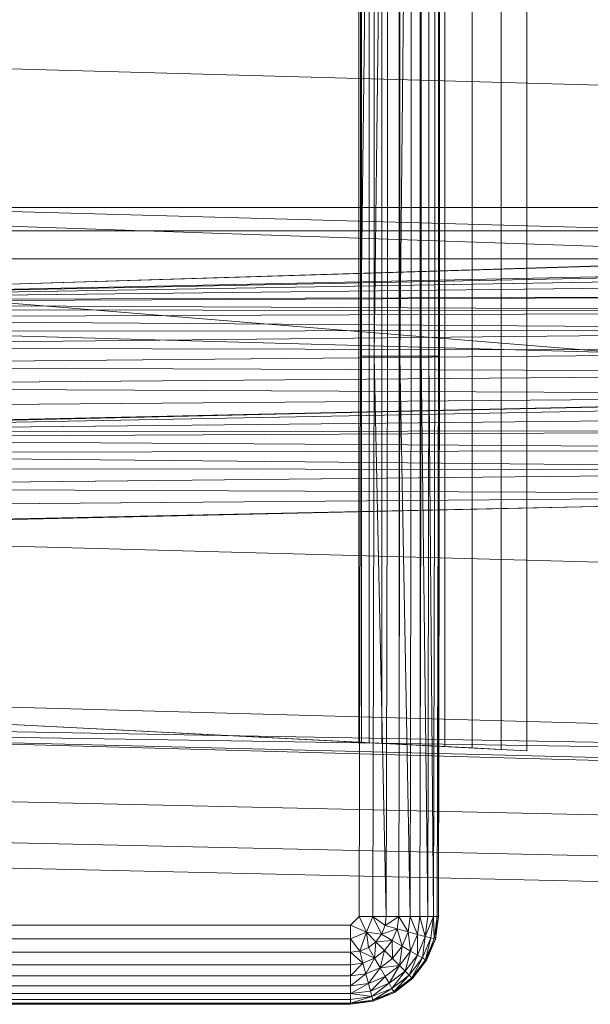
# Model space of a CAD drawing. Header units: metres. Extents: x 391.1 to 430.4, y 12.7 to 28.9.
# Tile 106 of 153: x 407.472 to 407.5671, y 26.2527 to 26.4169. Entities that reach past the tile are written whole.
import ezdxf

# ---------------------------------------------------------------- set-up
doc = ezdxf.new("R2010")
doc.units = ezdxf.units.M
doc.layers.add('A-DETL-____-MBND', color=7, linetype='Continuous', lineweight=18)

# ---------------------------------------------------------------- blocks, each defined once
blk = doc.blocks.new('Family - Inodor PB-155487-01_FON_P0')
at = {"layer": 'A-DETL-____-MBND', "color": 253, "true_color": 0xaaaaaa}
for p, q in [((0.16489, 0.38826), (0.16489, 0.01465)), ((0.16489, 0.38826), (0.16489, 0.01465)), ((0.15833, 0.36132), (0.15833, 0.04336)), ((0.16188, 0.3615), (0.16187, 0.04318)), ((0.16598, 0.36171), (0.16598, 0.04297)), ((0.17052, 0.36194), (0.17052, 0.04274)), ((0.17536, 0.36218), (0.17536, 0.04249)), ((0.17966, 0.04228), (0.17966, 0.3624)), ((0.15161, 0.36098), (0.15161, 0.0437)), ((0.15205, 0.361), (0.15205, 0.04368)), ((0.15334, 0.36106), (0.15334, 0.04361)), ((0.15546, 0.36117), (0.15546, 0.04351)), ((0.15191, 0.10805), (0.15191, 0.29485)), ((0.15191, 0.29485), (0.15191, 0.10805)), ((0.15419, 0.29485), (0.15191, 0.10805)), ((0.15191, 0.10805), (0.15191, 0.29485)), ((0.15191, 0.10805), (0.15419, 0.29485)), ((0.15419, 0.10805), (0.15419, 0.29485)), ((0.15641, 0.29485), (0.15419, 0.10805)), ((0.15419, 0.10805), (0.15419, 0.29485)), ((0.15419, 0.10805), (0.15419, 0.29485)), ((0.15419, 0.10805), (0.15641, 0.29485)), ((0.15641, 0.10805), (0.15641, 0.29485)), ((0.15641, 0.10805), (0.15641, 0.29485)), ((0.15641, 0.10805), (0.15641, 0.29485)), ((0.15849, 0.10805), (0.15849, 0.29485)), ((0.15849, 0.29485), (0.15849, 0.10805)), ((0.16037, 0.29485), (0.15849, 0.10805)), ((0.15849, 0.10805), (0.15849, 0.29485)), ((0.15849, 0.10805), (0.16037, 0.29485)), ((0.16037, 0.10805), (0.16037, 0.29485)), ((0.16037, 0.10805), (0.16037, 0.29485)), ((0.16037, 0.10805), (0.16037, 0.29485)), ((0.162, 0.10805), (0.162, 0.29485)), ((0.162, 0.29485), (0.162, 0.10805)), ((0.162, 0.10805), (0.162, 0.29485)), ((0.16332, 0.10805), (0.16332, 0.29485)), ((0.16332, 0.29485), (0.16332, 0.10805)), ((0.16332, 0.10805), (0.16332, 0.29485)), ((0.16429, 0.10805), (0.16429, 0.29485)), ((0.16429, 0.29485), (0.16429, 0.10805)), ((0.16429, 0.10805), (0.16429, 0.29485)), ((0.16489, 0.10805), (0.16489, 0.29485)), ((0.16489, 0.29485), (0.16489, 0.10805)), ((0.16489, 0.10805), (0.16489, 0.29485)), ((0.16509, 0.29485), (0.16509, 0.10805)), ((0.16509, 0.29485), (0.16509, 0.10805)), ((0.51095, 0.14444), (0.00127, 0.15852)), ((0.51095, 0.12067), (0.00127, 0.13475)), ((0.52327, 0.1334), (0.00127, 0.11723)), ((0.00187, 0.11726), (0.52327, 0.1334)), ((0.00187, 0.11726), (0.52327, 0.1334)), ((0.00186, 0.13288), (0.28176, 0.13288)), ((0.28176, 0.13288), (0.00186, 0.13288)), ((0.28176, 0.13288), (0.00186, 0.13288)), ((0.28176, 0.13288), (0.00186, 0.13288)), ((0.28176, 0.12326), (0.00186, 0.13288)), ((0.28176, 0.12326), (0.00186, 0.13288)), ((0.00187, 0.11726), (0.51154, 0.13288)), ((0.00187, 0.11726), (0.51154, 0.13288)), ((0.00186, 0.12899), (0.28176, 0.12899)), ((0.28176, 0.12899), (0.00186, 0.12899)), ((0.00186, 0.12431), (0.28176, 0.12431)), ((0.28176, 0.12431), (0.00186, 0.12431)), ((0.28175, 0.10165), (0.00186, 0.12431)), ((0.28175, 0.10165), (0.00186, 0.12431)), ((0.00187, 0.11726), (0.28176, 0.12326)), ((0.00187, 0.11726), (0.28176, 0.12326)), ((0.28176, 0.12326), (0.00187, 0.11726)), ((0.00187, 0.11726), (0.28176, 0.12326)), ((0.28176, 0.12295), (0.00187, 0.11726)), ((0.00187, 0.11726), (0.28176, 0.12295)), ((0.28176, 0.12197), (0.00187, 0.11726)), ((0.00187, 0.11726), (0.28176, 0.12197)), ((0.28176, 0.12037), (0.00187, 0.11726)), ((0.00187, 0.11726), (0.28176, 0.12037)), ((0.28176, 0.11819), (0.00187, 0.11726)), ((0.00187, 0.11694), (0.28176, 0.11819)), ((0.00187, 0.11726), (0.28176, 0.11819)), ((0.00187, 0.11694), (0.28176, 0.11819)), ((0.28176, 0.11552), (0.00187, 0.11694)), ((0.28176, 0.11552), (0.00187, 0.11694)), ((0.28176, 0.11552), (0.00187, 0.11596)), ((0.28176, 0.11552), (0.00187, 0.11596)), ((0.28176, 0.11552), (0.00187, 0.11436)), ((0.00187, 0.11436), (0.28176, 0.11552)), ((0.51095, 0.09991), (0.00127, 0.11399)), ((0.28176, 0.11242), (0.00187, 0.11436)), ((0.28176, 0.11242), (0.00187, 0.11436)), ((0.28176, 0.11242), (0.00187, 0.11219)), ((0.00187, 0.10951), (0.28176, 0.11242)), ((0.00187, 0.11219), (0.28176, 0.11242)), ((0.00187, 0.10951), (0.28176, 0.11242)), ((0.28176, 0.10898), (0.00187, 0.10951)), ((0.28176, 0.10898), (0.00187, 0.10951)), ((0.28176, 0.10898), (0.00187, 0.10641)), ((0.00187, 0.10641), (0.28176, 0.10898)), ((0.15171, 0.01465), (0.15191, 0.10805)), ((0.15191, 0.10805), (0.15171, 0.01465)), ((0.15191, 0.10805), (0.15171, 0.01465)), ((0.15419, 0.10805), (0.15191, 0.10805)), ((0.15419, 0.10805), (0.15191, 0.10805)), ((0.15419, 0.10805), (0.15399, 0.01465)), ((0.15419, 0.10805), (0.15399, 0.01465)), ((0.15399, 0.01465), (0.15419, 0.10805)), ((0.15641, 0.10805), (0.15419, 0.10805)), ((0.15641, 0.10805), (0.15419, 0.10805)), ((0.15621, 0.01465), (0.15419, 0.10805)), ((0.15621, 0.01465), (0.15419, 0.10805)), ((0.15641, 0.10805), (0.15621, 0.01465)), ((0.15641, 0.10805), (0.15621, 0.01465)), ((0.15641, 0.10805), (0.15621, 0.01465)), ((0.15641, 0.10805), (0.15849, 0.10805)), ((0.15849, 0.10805), (0.15641, 0.10805)), ((0.15849, 0.10805), (0.15829, 0.01465)), ((0.15849, 0.10805), (0.15829, 0.01465)), ((0.15829, 0.01465), (0.15849, 0.10805)), ((0.16037, 0.10805), (0.15849, 0.10805)), ((0.16037, 0.10805), (0.15849, 0.10805)), ((0.16017, 0.01465), (0.15849, 0.10805)), ((0.16017, 0.01465), (0.15849, 0.10805)), ((0.16037, 0.10805), (0.16017, 0.01465)), ((0.16037, 0.10805), (0.16017, 0.01465)), ((0.16037, 0.10805), (0.16017, 0.01465)), ((0.16037, 0.10805), (0.162, 0.10805)), ((0.162, 0.10805), (0.16037, 0.10805)), ((0.162, 0.10805), (0.1618, 0.01465)), ((0.162, 0.10805), (0.1618, 0.01465)), ((0.1618, 0.01465), (0.162, 0.10805)), ((0.16332, 0.10805), (0.162, 0.10805)), ((0.162, 0.10805), (0.16332, 0.10805)), ((0.16332, 0.10805), (0.162, 0.10805)), ((0.16312, 0.01465), (0.162, 0.10805)), ((0.16312, 0.01465), (0.162, 0.10805)), ((0.16332, 0.10805), (0.16312, 0.01465)), ((0.16332, 0.10805), (0.16312, 0.01465)), ((0.16312, 0.01465), (0.16332, 0.10805)), ((0.16429, 0.10805), (0.16332, 0.10805)), ((0.16332, 0.10805), (0.16429, 0.10805)), ((0.16429, 0.10805), (0.16332, 0.10805)), ((0.16409, 0.01465), (0.16332, 0.10805)), ((0.16409, 0.01465), (0.16332, 0.10805)), ((0.16429, 0.10805), (0.16409, 0.01465)), ((0.16429, 0.10805), (0.16409, 0.01465)), ((0.16429, 0.10805), (0.16409, 0.01465)), ((0.16489, 0.10805), (0.16429, 0.10805)), ((0.16429, 0.10805), (0.16489, 0.10805)), ((0.16489, 0.10805), (0.16429, 0.10805)), ((0.16489, 0.10805), (0.16469, 0.01465)), ((0.16489, 0.10805), (0.16469, 0.01465)), ((0.16469, 0.01465), (0.16489, 0.10805)), ((0.16509, 0.10805), (0.16489, 0.10805)), ((0.16509, 0.10805), (0.16489, 0.01465)), ((0.16489, 0.10805), (0.16509, 0.10805)), ((0.16509, 0.10805), (0.16489, 0.01465)), ((0.16509, 0.10805), (0.16489, 0.10805)), ((0.16489, 0.01465), (0.16489, 0.10805)), ((0.16489, 0.01465), (0.16489, 0.10805)), ((0.28176, 0.10533), (0.00187, 0.10641)), ((0.28176, 0.10533), (0.00187, 0.10641)), ((0.28176, 0.10533), (0.00187, 0.10298)), ((0.00187, 0.10298), (0.28176, 0.10533)), ((0.28176, 0.10156), (0.00187, 0.10298)), ((0.28176, 0.10156), (0.00187, 0.10298)), ((0.28176, 0.10156), (0.00127, 0.09542)), ((0.28176, 0.10156), (0.00187, 0.09932)), ((0.00187, 0.09555), (0.28176, 0.10156)), ((0.00187, 0.09932), (0.28176, 0.10156)), ((0.00187, 0.09555), (0.28176, 0.10156)), ((0.28175, 0.10165), (0.00192, 0.09531)), ((0.00192, 0.09531), (0.28175, 0.10165)), ((0.28181, 0.10065), (0.00192, 0.09531)), ((0.00192, 0.09531), (0.28181, 0.10065)), ((0.28181, 0.0982), (0.00192, 0.09531)), ((0.00192, 0.09531), (0.28181, 0.0982)), ((0.28181, 0.09576), (0.00192, 0.09531)), ((0.00192, 0.09431), (0.28181, 0.09576)), ((0.00192, 0.09531), (0.28181, 0.09576)), ((0.00192, 0.09431), (0.28181, 0.09576)), ((0.28181, 0.09248), (0.00192, 0.09431)), ((0.28181, 0.09248), (0.00192, 0.09431)), ((0.28181, 0.09248), (0.00192, 0.09185)), ((0.00192, 0.09185), (0.28181, 0.09248)), ((0.28181, 0.08906), (0.00192, 0.09185)), ((0.28181, 0.08906), (0.00192, 0.09185)), ((0.28181, 0.08906), (0.00192, 0.08942)), ((0.28181, 0.08906), (0.00192, 0.08942)), ((0.28181, 0.08906), (0.00192, 0.08614)), ((0.00192, 0.08614), (0.28181, 0.08906)), ((0.28181, 0.08497), (0.00192, 0.08614)), ((0.28181, 0.08497), (0.00192, 0.08614)), ((0.28181, 0.08497), (0.00127, 0.07882)), ((0.28181, 0.08497), (0.00192, 0.08272)), ((0.00192, 0.07896), (0.28181, 0.08497)), ((0.00192, 0.08272), (0.28181, 0.08497)), ((0.00192, 0.07896), (0.28181, 0.08497)), ((0.51095, 0.06488), (0.00127, 0.07896)), ((0.51095, 0.03799), (0.00127, 0.05207)), ((0.01521, 0.05064), (0.15161, 0.0437)), ((0.17966, 0.04228), (0.01521, 0.05064)), ((0.51095, 0.03799), (0.00127, 0.04712)), ((0.51095, 0.03799), (0.00127, 0.04594)), ((0.51095, 0.03305), (0.00127, 0.04594)), ((0.51095, 0.03186), (0.00127, 0.04594)), ((0.15161, 0.0437), (0.15205, 0.04368)), ((0.15205, 0.04368), (0.15334, 0.04361)), ((0.15334, 0.04361), (0.15546, 0.04351)), ((0.15546, 0.04351), (0.15833, 0.04336)), ((0.15833, 0.04336), (0.16187, 0.04318)), ((0.16187, 0.04318), (0.16598, 0.04297)), ((0.16598, 0.04297), (0.17052, 0.04274)), ((0.17052, 0.04274), (0.17536, 0.04249)), ((0.17536, 0.04249), (0.17966, 0.04228)), ((0.00056, 0.03582), (0.31998, 0.0287)), ((0.00056, 0.03582), (0.31998, 0.0287)), ((0.00022, 0.02899), (0.31971, 0.02187)), ((0.00022, 0.02899), (0.31971, 0.02187)), ((0, 0.02477), (0.31954, 0.01764)), ((0, 0.02477), (0.31954, 0.01764)), ((0.15024, 0.01318), (0.01521, 0.01318)), ((0.01521, 0.01318), (0.15024, 0.01318)), ((0.15024, 0.01318), (0.01521, 0.01318)), ((0.15171, 0.01465), (0.15024, 0.01318)), ((0.15171, 0.01465), (0.15024, 0.01318)), ((0.15024, 0.01318), (0.15171, 0.01465)), ((0.15289, 0.012), (0.15024, 0.01318)), ((0.15024, 0.0109), (0.15024, 0.01318)), ((0.15289, 0.012), (0.15024, 0.01318)), ((0.15024, 0.01318), (0.15024, 0.0109)), ((0.15399, 0.01465), (0.15171, 0.01465)), ((0.15289, 0.012), (0.15171, 0.01465)), ((0.15399, 0.01465), (0.15171, 0.01465)), ((0.15289, 0.012), (0.15171, 0.01465)), ((0.15399, 0.01465), (0.15289, 0.012)), ((0.15289, 0.012), (0.15399, 0.01465)), ((0.15621, 0.01465), (0.15399, 0.01465)), ((0.156, 0.01311), (0.15399, 0.01465)), ((0.15621, 0.01465), (0.15399, 0.01465)), ((0.156, 0.01311), (0.15399, 0.01465)), ((0.15399, 0.01465), (0.15621, 0.01465)), ((0.156, 0.01311), (0.15399, 0.01465)), ((0.15541, 0.01167), (0.15399, 0.01465)), ((0.15541, 0.01167), (0.15399, 0.01465)), ((0.15621, 0.01465), (0.156, 0.01311)), ((0.15829, 0.01465), (0.156, 0.01311)), ((0.156, 0.01311), (0.15621, 0.01465)), ((0.156, 0.01311), (0.15621, 0.01465)), ((0.156, 0.01311), (0.15829, 0.01465)), ((0.15829, 0.01465), (0.15621, 0.01465)), ((0.15829, 0.01465), (0.15621, 0.01465)), ((0.15829, 0.01465), (0.15621, 0.01465)), ((0.15829, 0.01465), (0.15801, 0.01257)), ((0.15801, 0.01257), (0.15829, 0.01465)), ((0.15801, 0.01257), (0.15829, 0.01465)), ((0.16017, 0.01465), (0.15829, 0.01465)), ((0.16017, 0.01465), (0.15829, 0.01465)), ((0.16017, 0.01465), (0.15829, 0.01465)), ((0.15983, 0.01208), (0.15829, 0.01465)), ((0.15983, 0.01208), (0.15829, 0.01465)), ((0.16017, 0.01465), (0.15983, 0.01208)), ((0.16017, 0.01465), (0.15983, 0.01208)), ((0.15983, 0.01208), (0.16017, 0.01465)), ((0.1618, 0.01465), (0.16017, 0.01465)), ((0.1618, 0.01465), (0.16017, 0.01465)), ((0.1618, 0.01465), (0.16017, 0.01465)), ((0.1614, 0.01166), (0.16017, 0.01465)), ((0.1614, 0.01166), (0.16017, 0.01465)), ((0.1618, 0.01465), (0.1614, 0.01166)), ((0.1618, 0.01465), (0.1614, 0.01166)), ((0.1614, 0.01166), (0.1618, 0.01465)), ((0.16312, 0.01465), (0.1618, 0.01465)), ((0.16312, 0.01465), (0.1618, 0.01465)), ((0.16312, 0.01465), (0.1618, 0.01465)), ((0.16268, 0.01132), (0.1618, 0.01465)), ((0.16268, 0.01132), (0.1618, 0.01465)), ((0.16312, 0.01465), (0.16268, 0.01132)), ((0.16312, 0.01465), (0.16268, 0.01132)), ((0.16409, 0.01465), (0.16268, 0.01132)), ((0.16268, 0.01132), (0.16312, 0.01465)), ((0.16268, 0.01132), (0.16409, 0.01465)), ((0.16409, 0.01465), (0.16312, 0.01465)), ((0.16409, 0.01465), (0.16312, 0.01465)), ((0.16409, 0.01465), (0.16312, 0.01465)), ((0.16409, 0.01465), (0.16362, 0.01106)), ((0.16362, 0.01106), (0.16409, 0.01465)), ((0.16362, 0.01106), (0.16409, 0.01465)), ((0.16469, 0.01465), (0.16409, 0.01465)), ((0.16469, 0.01465), (0.16409, 0.01465)), ((0.16469, 0.01465), (0.16409, 0.01465)), ((0.16419, 0.01091), (0.16409, 0.01465)), ((0.16419, 0.01091), (0.16409, 0.01465)), ((0.16469, 0.01465), (0.16419, 0.01091)), ((0.16469, 0.01465), (0.16419, 0.01091)), ((0.16419, 0.01091), (0.16469, 0.01465)), ((0.16489, 0.01465), (0.16439, 0.01086)), ((0.16489, 0.01465), (0.16439, 0.01086)), ((0.16489, 0.01465), (0.16439, 0.01086)), ((0.16489, 0.01465), (0.16439, 0.01086)), ((0.16439, 0.01086), (0.16469, 0.01465)), ((0.16439, 0.01086), (0.16469, 0.01465)), ((0.16489, 0.01465), (0.16469, 0.01465)), ((0.16489, 0.01465), (0.16469, 0.01465)), ((0.16489, 0.01465), (0.16469, 0.01465)), ((0.15289, 0.012), (0.15024, 0.0109)), ((0.15024, 0.0109), (0.15289, 0.012)), ((0.15178, 0.00888), (0.15289, 0.012)), ((0.15178, 0.00888), (0.15289, 0.012)), ((0.15541, 0.01167), (0.15289, 0.012)), ((0.15446, 0.01043), (0.15289, 0.012)), ((0.15322, 0.00948), (0.15289, 0.012)), ((0.15541, 0.01167), (0.15289, 0.012)), ((0.15541, 0.01167), (0.15289, 0.012)), ((0.15446, 0.01043), (0.15289, 0.012)), ((0.15446, 0.01043), (0.15289, 0.012)), ((0.15322, 0.00948), (0.15289, 0.012)), ((0.15322, 0.00948), (0.15289, 0.012)), ((0.15541, 0.01167), (0.15446, 0.01043)), ((0.15541, 0.01167), (0.15446, 0.01043)), ((0.15446, 0.01043), (0.15541, 0.01167)), ((0.156, 0.01311), (0.15541, 0.01167)), ((0.156, 0.01311), (0.15541, 0.01167)), ((0.15541, 0.01167), (0.156, 0.01311)), ((0.15801, 0.01257), (0.15541, 0.01167)), ((0.15541, 0.01167), (0.15801, 0.01257)), ((0.15721, 0.01062), (0.15541, 0.01167)), ((0.15721, 0.01062), (0.15541, 0.01167)), ((0.15721, 0.01062), (0.15541, 0.01167)), ((0.15801, 0.01257), (0.156, 0.01311)), ((0.15801, 0.01257), (0.156, 0.01311)), ((0.15801, 0.01257), (0.156, 0.01311)), ((0.15801, 0.01257), (0.15721, 0.01062)), ((0.15721, 0.01062), (0.15801, 0.01257)), ((0.15721, 0.01062), (0.15801, 0.01257)), ((0.15983, 0.01208), (0.15801, 0.01257)), ((0.15983, 0.01208), (0.15801, 0.01257)), ((0.15983, 0.01208), (0.15801, 0.01257)), ((0.15884, 0.00968), (0.15801, 0.01257)), ((0.15884, 0.00968), (0.15801, 0.01257)), ((0.15983, 0.01208), (0.15884, 0.00968)), ((0.15983, 0.01208), (0.15884, 0.00968)), ((0.15884, 0.00968), (0.15983, 0.01208)), ((0.1614, 0.01166), (0.15983, 0.01208)), ((0.1614, 0.01166), (0.15983, 0.01208)), ((0.1614, 0.01166), (0.15983, 0.01208)), ((0.16025, 0.00887), (0.15983, 0.01208)), ((0.16025, 0.00887), (0.15983, 0.01208)), ((0.1614, 0.01166), (0.16025, 0.00887)), ((0.1614, 0.01166), (0.16025, 0.00887)), ((0.16025, 0.00887), (0.1614, 0.01166)), ((0.16139, 0.00821), (0.1614, 0.01166)), ((0.16139, 0.00821), (0.1614, 0.01166)), ((0.16268, 0.01132), (0.1614, 0.01166)), ((0.16268, 0.01132), (0.1614, 0.01166)), ((0.16268, 0.01132), (0.1614, 0.01166)), ((0.15024, 0.0109), (0.01521, 0.0109)), ((0.01521, 0.0109), (0.15024, 0.0109)), ((0.15024, 0.0109), (0.01521, 0.0109)), ((0.15178, 0.00888), (0.15024, 0.0109)), ((0.15024, 0.00868), (0.15024, 0.0109)), ((0.15178, 0.00888), (0.15024, 0.0109)), ((0.15178, 0.00888), (0.15024, 0.0109)), ((0.15024, 0.00868), (0.15024, 0.0109)), ((0.15024, 0.0109), (0.15024, 0.00868)), ((0.15446, 0.01043), (0.15322, 0.00948)), ((0.15446, 0.01043), (0.15322, 0.00948)), ((0.15322, 0.00948), (0.15446, 0.01043)), ((0.15426, 0.00768), (0.15446, 0.01043)), ((0.15426, 0.00768), (0.15446, 0.01043)), ((0.15721, 0.01062), (0.15446, 0.01043)), ((0.15446, 0.01043), (0.15721, 0.01062)), ((0.15593, 0.00896), (0.15446, 0.01043)), ((0.15593, 0.00896), (0.15446, 0.01043)), ((0.15593, 0.00896), (0.15446, 0.01043)), ((0.15721, 0.01062), (0.15593, 0.00896)), ((0.15593, 0.00896), (0.15721, 0.01062)), ((0.15593, 0.00896), (0.15721, 0.01062)), ((0.15884, 0.00968), (0.15721, 0.01062)), ((0.15884, 0.00968), (0.15721, 0.01062)), ((0.15884, 0.00968), (0.15721, 0.01062)), ((0.15726, 0.00763), (0.15721, 0.01062)), ((0.15726, 0.00763), (0.15721, 0.01062)), ((0.16268, 0.01132), (0.16139, 0.00821)), ((0.16268, 0.01132), (0.16139, 0.00821)), ((0.16139, 0.00821), (0.16268, 0.01132)), ((0.16223, 0.00772), (0.16268, 0.01132)), ((0.16223, 0.00772), (0.16268, 0.01132)), ((0.16362, 0.01106), (0.16223, 0.00772)), ((0.16362, 0.01106), (0.16223, 0.00772)), ((0.16223, 0.00772), (0.16362, 0.01106)), ((0.16362, 0.01106), (0.16268, 0.01132)), ((0.16362, 0.01106), (0.16268, 0.01132)), ((0.16362, 0.01106), (0.16268, 0.01132)), ((0.16275, 0.00743), (0.16362, 0.01106)), ((0.16275, 0.00743), (0.16362, 0.01106)), ((0.16419, 0.01091), (0.16275, 0.00743)), ((0.16419, 0.01091), (0.16275, 0.00743)), ((0.16275, 0.00743), (0.16419, 0.01091)), ((0.16292, 0.00733), (0.16419, 0.01091)), ((0.16292, 0.00733), (0.16419, 0.01091)), ((0.16439, 0.01086), (0.16292, 0.00733)), ((0.16439, 0.01086), (0.16292, 0.00733)), ((0.16439, 0.01086), (0.16292, 0.00733)), ((0.16439, 0.01086), (0.16292, 0.00733)), ((0.16419, 0.01091), (0.16362, 0.01106)), ((0.16419, 0.01091), (0.16362, 0.01106)), ((0.16419, 0.01091), (0.16362, 0.01106)), ((0.16439, 0.01086), (0.16419, 0.01091)), ((0.16439, 0.01086), (0.16419, 0.01091)), ((0.16439, 0.01086), (0.16419, 0.01091)), ((0.15024, 0.00868), (0.01521, 0.00868)), ((0.01521, 0.00868), (0.15024, 0.00868)), ((0.15024, 0.00868), (0.01521, 0.00868)), ((0.15178, 0.00888), (0.15024, 0.00868)), ((0.15178, 0.00888), (0.15024, 0.00868)), ((0.15024, 0.00868), (0.15178, 0.00888)), ((0.15024, 0.0066), (0.15024, 0.00868)), ((0.15232, 0.00687), (0.15024, 0.00868)), ((0.15024, 0.00868), (0.15024, 0.0066)), ((0.15232, 0.00687), (0.15024, 0.00868)), ((0.15024, 0.0066), (0.15024, 0.00868)), ((0.15322, 0.00948), (0.15178, 0.00888)), ((0.15322, 0.00948), (0.15178, 0.00888)), ((0.15178, 0.00888), (0.15322, 0.00948)), ((0.15178, 0.00888), (0.15232, 0.00687)), ((0.15426, 0.00768), (0.15178, 0.00888)), ((0.15232, 0.00687), (0.15178, 0.00888)), ((0.15426, 0.00768), (0.15178, 0.00888)), ((0.15232, 0.00687), (0.15178, 0.00888)), ((0.15426, 0.00768), (0.15322, 0.00948)), ((0.15426, 0.00768), (0.15322, 0.00948)), ((0.15426, 0.00768), (0.15322, 0.00948)), ((0.15593, 0.00896), (0.15426, 0.00768)), ((0.15593, 0.00896), (0.15426, 0.00768)), ((0.15426, 0.00768), (0.15593, 0.00896)), ((0.1552, 0.00605), (0.15593, 0.00896)), ((0.1552, 0.00605), (0.15593, 0.00896)), ((0.15726, 0.00763), (0.15593, 0.00896)), ((0.15726, 0.00763), (0.15593, 0.00896)), ((0.15726, 0.00763), (0.15593, 0.00896)), ((0.15884, 0.00968), (0.15726, 0.00763)), ((0.15884, 0.00968), (0.15726, 0.00763)), ((0.15726, 0.00763), (0.15884, 0.00968)), ((0.15841, 0.00648), (0.15884, 0.00968)), ((0.15841, 0.00648), (0.15884, 0.00968)), ((0.16025, 0.00887), (0.15841, 0.00648)), ((0.16025, 0.00887), (0.15841, 0.00648)), ((0.15841, 0.00648), (0.16025, 0.00887)), ((0.16025, 0.00887), (0.15884, 0.00968)), ((0.16025, 0.00887), (0.15884, 0.00968)), ((0.16025, 0.00887), (0.15884, 0.00968)), ((0.15935, 0.00554), (0.16025, 0.00887)), ((0.15935, 0.00554), (0.16025, 0.00887)), ((0.16139, 0.00821), (0.15935, 0.00554)), ((0.16139, 0.00821), (0.15935, 0.00554)), ((0.15935, 0.00554), (0.16139, 0.00821)), ((0.16003, 0.00485), (0.16139, 0.00821)), ((0.16003, 0.00485), (0.16139, 0.00821)), ((0.16139, 0.00821), (0.16025, 0.00887)), ((0.16139, 0.00821), (0.16025, 0.00887)), ((0.16139, 0.00821), (0.16025, 0.00887)), ((0.16223, 0.00772), (0.16139, 0.00821)), ((0.16223, 0.00772), (0.16139, 0.00821)), ((0.16223, 0.00772), (0.16139, 0.00821)), ((0.15024, 0.0066), (0.01521, 0.0066)), ((0.01521, 0.0066), (0.15024, 0.0066)), ((0.15024, 0.0066), (0.01521, 0.0066)), ((0.15232, 0.00687), (0.15024, 0.0066)), ((0.15232, 0.00687), (0.15024, 0.0066)), ((0.15024, 0.00472), (0.15232, 0.00687)), ((0.15024, 0.0066), (0.15232, 0.00687)), ((0.15024, 0.00472), (0.15232, 0.00687)), ((0.15024, 0.00472), (0.15024, 0.0066)), ((0.15024, 0.00472), (0.15024, 0.0066)), ((0.15024, 0.0066), (0.15024, 0.00472)), ((0.15426, 0.00768), (0.15232, 0.00687)), ((0.15426, 0.00768), (0.15232, 0.00687)), ((0.15232, 0.00687), (0.15426, 0.00768)), ((0.15281, 0.00505), (0.15232, 0.00687)), ((0.15281, 0.00505), (0.15232, 0.00687)), ((0.15281, 0.00505), (0.15232, 0.00687)), ((0.15281, 0.00505), (0.15426, 0.00768)), ((0.15281, 0.00505), (0.15426, 0.00768)), ((0.1552, 0.00605), (0.15426, 0.00768)), ((0.1552, 0.00605), (0.15426, 0.00768)), ((0.1552, 0.00605), (0.15426, 0.00768)), ((0.15726, 0.00763), (0.1552, 0.00605)), ((0.15726, 0.00763), (0.1552, 0.00605)), ((0.1552, 0.00605), (0.15726, 0.00763)), ((0.15841, 0.00648), (0.15726, 0.00763)), ((0.15841, 0.00648), (0.15726, 0.00763)), ((0.15841, 0.00648), (0.15726, 0.00763)), ((0.16223, 0.00772), (0.16003, 0.00485)), ((0.16223, 0.00772), (0.16003, 0.00485)), ((0.16003, 0.00485), (0.16223, 0.00772)), ((0.16045, 0.00443), (0.16223, 0.00772)), ((0.16045, 0.00443), (0.16223, 0.00772)), ((0.16275, 0.00743), (0.16045, 0.00443)), ((0.16275, 0.00743), (0.16045, 0.00443)), ((0.16045, 0.00443), (0.16275, 0.00743)), ((0.1606, 0.00429), (0.16275, 0.00743)), ((0.1606, 0.00429), (0.16275, 0.00743)), ((0.16292, 0.00733), (0.1606, 0.00429)), ((0.16292, 0.00733), (0.1606, 0.00429)), ((0.16292, 0.00733), (0.1606, 0.00429)), ((0.16292, 0.00733), (0.1606, 0.00429)), ((0.16275, 0.00743), (0.16223, 0.00772)), ((0.16275, 0.00743), (0.16223, 0.00772)), ((0.16275, 0.00743), (0.16223, 0.00772)), ((0.16292, 0.00733), (0.16275, 0.00743)), ((0.16292, 0.00733), (0.16275, 0.00743)), ((0.16292, 0.00733), (0.16275, 0.00743)), ((0.15281, 0.00505), (0.15024, 0.00472)), ((0.15281, 0.00505), (0.15024, 0.00472)), ((0.15024, 0.00309), (0.15281, 0.00505)), ((0.15024, 0.00472), (0.15281, 0.00505)), ((0.15024, 0.00309), (0.15281, 0.00505)), ((0.1552, 0.00605), (0.15281, 0.00505)), ((0.1552, 0.00605), (0.15281, 0.00505)), ((0.15281, 0.00505), (0.1552, 0.00605)), ((0.15323, 0.00348), (0.15281, 0.00505)), ((0.15323, 0.00348), (0.15281, 0.00505)), ((0.15323, 0.00348), (0.15281, 0.00505)), ((0.15323, 0.00348), (0.1552, 0.00605)), ((0.15323, 0.00348), (0.1552, 0.00605)), ((0.15841, 0.00648), (0.1552, 0.00605)), ((0.1552, 0.00605), (0.15841, 0.00648)), ((0.15602, 0.00464), (0.1552, 0.00605)), ((0.15602, 0.00464), (0.1552, 0.00605)), ((0.15602, 0.00464), (0.1552, 0.00605)), ((0.15841, 0.00648), (0.15602, 0.00464)), ((0.15602, 0.00464), (0.15841, 0.00648)), ((0.15602, 0.00464), (0.15841, 0.00648)), ((0.15668, 0.0035), (0.15841, 0.00648)), ((0.15668, 0.0035), (0.15841, 0.00648)), ((0.15935, 0.00554), (0.15668, 0.0035)), ((0.15935, 0.00554), (0.15668, 0.0035)), ((0.15668, 0.0035), (0.15935, 0.00554)), ((0.15716, 0.00265), (0.15935, 0.00554)), ((0.15716, 0.00265), (0.15935, 0.00554)), ((0.15935, 0.00554), (0.15841, 0.00648)), ((0.15935, 0.00554), (0.15841, 0.00648)), ((0.15935, 0.00554), (0.15841, 0.00648)), ((0.16003, 0.00485), (0.15935, 0.00554)), ((0.16003, 0.00485), (0.15935, 0.00554)), ((0.16003, 0.00485), (0.15935, 0.00554)), ((0.15024, 0.00472), (0.01521, 0.00472)), ((0.01521, 0.00472), (0.15024, 0.00472)), ((0.15024, 0.00472), (0.01521, 0.00472)), ((0.15024, 0.00309), (0.15024, 0.00472)), ((0.15024, 0.00309), (0.15024, 0.00472)), ((0.15024, 0.00472), (0.15024, 0.00309)), ((0.15323, 0.00348), (0.15024, 0.00309)), ((0.15323, 0.00348), (0.15024, 0.00309)), ((0.15024, 0.00177), (0.15323, 0.00348)), ((0.15024, 0.00309), (0.15323, 0.00348)), ((0.15024, 0.00177), (0.15323, 0.00348)), ((0.15602, 0.00464), (0.15323, 0.00348)), ((0.15602, 0.00464), (0.15323, 0.00348)), ((0.15323, 0.00348), (0.15602, 0.00464)), ((0.15357, 0.00221), (0.15323, 0.00348)), ((0.15357, 0.00221), (0.15323, 0.00348)), ((0.15357, 0.00221), (0.15323, 0.00348)), ((0.15357, 0.00221), (0.15602, 0.00464)), ((0.15357, 0.00221), (0.15602, 0.00464)), ((0.15668, 0.0035), (0.15357, 0.00221)), ((0.15668, 0.0035), (0.15357, 0.00221)), ((0.15357, 0.00221), (0.15668, 0.0035)), ((0.15382, 0.00127), (0.15668, 0.0035)), ((0.15382, 0.00127), (0.15668, 0.0035)), ((0.15668, 0.0035), (0.15602, 0.00464)), ((0.15668, 0.0035), (0.15602, 0.00464)), ((0.15668, 0.0035), (0.15602, 0.00464)), ((0.15716, 0.00265), (0.15668, 0.0035)), ((0.15716, 0.00265), (0.15668, 0.0035)), ((0.15716, 0.00265), (0.15668, 0.0035)), ((0.16003, 0.00485), (0.15716, 0.00265)), ((0.16003, 0.00485), (0.15716, 0.00265)), ((0.15716, 0.00265), (0.16003, 0.00485)), ((0.15746, 0.00214), (0.16003, 0.00485)), ((0.15746, 0.00214), (0.16003, 0.00485)), ((0.16045, 0.00443), (0.15746, 0.00214)), ((0.16045, 0.00443), (0.15746, 0.00214)), ((0.15746, 0.00214), (0.16045, 0.00443)), ((0.1606, 0.00429), (0.15746, 0.00214)), ((0.15746, 0.00214), (0.1606, 0.00429)), ((0.1606, 0.00429), (0.15756, 0.00196)), ((0.1606, 0.00429), (0.15756, 0.00196)), ((0.1606, 0.00429), (0.15756, 0.00196)), ((0.15756, 0.00196), (0.1606, 0.00429)), ((0.16045, 0.00443), (0.16003, 0.00485)), ((0.16045, 0.00443), (0.16003, 0.00485)), ((0.16045, 0.00443), (0.16003, 0.00485)), ((0.1606, 0.00429), (0.16045, 0.00443)), ((0.1606, 0.00429), (0.16045, 0.00443)), ((0.1606, 0.00429), (0.16045, 0.00443)), ((0.15024, 0.00309), (0.01521, 0.00309)), ((0.01521, 0.00309), (0.15024, 0.00309)), ((0.15024, 0.00309), (0.01521, 0.00309)), ((0.15024, 0.00177), (0.01521, 0.00177)), ((0.01521, 0.00177), (0.15024, 0.00177)), ((0.15024, 0.00177), (0.01521, 0.00177)), ((0.15024, 0.00177), (0.15024, 0.00309)), ((0.15024, 0.00177), (0.15024, 0.00309)), ((0.15024, 0.00309), (0.15024, 0.00177)), ((0.15357, 0.00221), (0.15024, 0.00177)), ((0.15357, 0.00221), (0.15024, 0.00177)), ((0.15024, 0.00177), (0.15357, 0.00221)), ((0.15024, 0.0008), (0.15024, 0.00177)), ((0.15382, 0.00127), (0.15024, 0.00177)), ((0.15024, 0.00177), (0.15024, 0.0008)), ((0.15382, 0.00127), (0.15024, 0.00177)), ((0.15024, 0.0008), (0.15024, 0.00177)), ((0.15382, 0.00127), (0.15357, 0.00221)), ((0.15382, 0.00127), (0.15357, 0.00221)), ((0.15382, 0.00127), (0.15357, 0.00221)), ((0.15716, 0.00265), (0.15382, 0.00127)), ((0.15716, 0.00265), (0.15382, 0.00127)), ((0.15382, 0.00127), (0.15716, 0.00265)), ((0.15398, 0.00069), (0.15716, 0.00265)), ((0.15398, 0.00069), (0.15716, 0.00265)), ((0.15746, 0.00214), (0.15398, 0.00069)), ((0.15746, 0.00214), (0.15398, 0.00069)), ((0.15398, 0.00069), (0.15746, 0.00214)), ((0.15756, 0.00196), (0.15398, 0.00069)), ((0.15398, 0.00069), (0.15756, 0.00196)), ((0.15756, 0.00196), (0.15403, 0.0005)), ((0.15756, 0.00196), (0.15403, 0.0005)), ((0.15756, 0.00196), (0.15403, 0.0005)), ((0.15403, 0.0005), (0.15756, 0.00196)), ((0.15746, 0.00214), (0.15716, 0.00265)), ((0.15746, 0.00214), (0.15716, 0.00265)), ((0.15746, 0.00214), (0.15716, 0.00265)), ((0.15756, 0.00196), (0.15746, 0.00214)), ((0.15756, 0.00196), (0.15746, 0.00214)), ((0.15756, 0.00196), (0.15746, 0.00214)), ((0.15024, 0.0008), (0.01521, 0.0008)), ((0.01521, 0.0008), (0.15024, 0.0008)), ((0.15024, 0.0008), (0.01521, 0.0008)), ((0.15024, 0.0002), (0.01521, 0.0002)), ((0.01521, 0.0002), (0.15024, 0.0002)), ((0.15024, 0.0002), (0.01521, 0.0002)), ((0.15024, 0), (0.01521, 0)), ((0.15024, 0), (0.01521, 0)), ((0.15024, 0), (0.01521, 0)), ((0.01521, 0), (0.15024, 0)), ((0.15382, 0.00127), (0.15024, 0.0008)), ((0.15382, 0.00127), (0.15024, 0.0008)), ((0.15024, 0.0002), (0.15382, 0.00127)), ((0.15024, 0.0008), (0.15382, 0.00127)), ((0.15024, 0.0002), (0.15382, 0.00127)), ((0.15024, 0.0002), (0.15024, 0.0008)), ((0.15024, 0.0002), (0.15024, 0.0008)), ((0.15024, 0.0008), (0.15024, 0.0002)), ((0.15398, 0.00069), (0.15024, 0.0002)), ((0.15398, 0.00069), (0.15024, 0.0002)), ((0.15024, 0), (0.15398, 0.00069)), ((0.15024, 0), (0.15398, 0.00069)), ((0.15024, 0.0002), (0.15398, 0.00069)), ((0.15403, 0.0005), (0.15024, 0)), ((0.15403, 0.0005), (0.15024, 0)), ((0.15403, 0.0005), (0.15024, 0)), ((0.15403, 0.0005), (0.15024, 0)), ((0.15024, 0), (0.15024, 0.0002)), ((0.15024, 0), (0.15024, 0.0002)), ((0.15024, 0.0002), (0.15024, 0)), ((0.15398, 0.00069), (0.15382, 0.00127)), ((0.15398, 0.00069), (0.15382, 0.00127)), ((0.15398, 0.00069), (0.15382, 0.00127)), ((0.15403, 0.0005), (0.15398, 0.00069)), ((0.15403, 0.0005), (0.15398, 0.00069)), ((0.15403, 0.0005), (0.15398, 0.00069))]:
    blk.add_line(p, q, dxfattribs=at)
blk = doc.blocks.new('LONDR55-XX_ZZ-ARQ-CAA-M3D-Londres55_ifc-1-01_FON_P0')
at = {"layer": 'A-DETL-____-MBND', "color": 253, "lineweight": 18, "true_color": 0xaaaaaa}
blk.add_blockref('Family - Inodor PB-155487-01_FON_P0', (407.37693, 26.25274), dxfattribs=at)

msp = doc.modelspace()

# ---------------------------------------------------------------- block references
at = {"lineweight": 5}
msp.add_blockref('LONDR55-XX_ZZ-ARQ-CAA-M3D-Londres55_ifc-1-01_FON_P0', (0, 0), dxfattribs=at)

doc.saveas('drawing.dxf')
